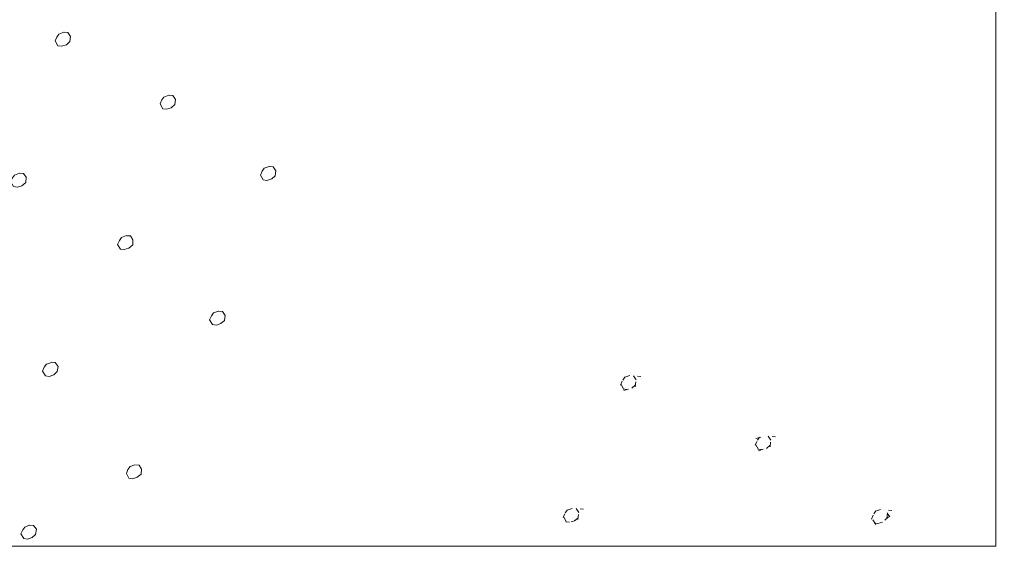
# Paper-space layout '113851LD001' of a CAD drawing. Header units: feet. Extents: x 0 to 34, y 0 to 22.
# Tile 40 of 74: x 13.837 to 14.485, y 3.072 to 3.419. Entities that reach past the tile are written whole.
import ezdxf

# ---------------------------------------------------------------- set-up
doc = ezdxf.new("R2010")
doc.units = ezdxf.units.FT
doc.header["$MEASUREMENT"] = 0
doc.layers.add('LT_P_Text', color=7, linetype='Continuous')

psp = doc.layouts.new('113851LD001')

# ---------------------------------------------------------------- hatches: boundary and pattern name
at = {"layer": 'LT_P_Text', "linetype": 'Continuous', "lineweight": 13}
h = psp.add_hatch(dxfattribs=at)
h.set_pattern_fill('A-3', scale=0.08556326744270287, style=0, pattern_type=2)
h.set_pattern_definition([(358.605443, (13.96566926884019, 3.224394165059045), (-1.804838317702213, 0.1084828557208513), [0.002349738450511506, -10.12937935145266]), (303.439723, (13.96801832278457, 3.224336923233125), (0.7003015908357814, -0.4043192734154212), [0.003212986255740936, -1.804882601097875]), (263.202912, (13.96978888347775, 3.221655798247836), (-0.6205723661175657, -4.30941732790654), [0.00328571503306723, -6.1540389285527]), (221.56147, (13.96939999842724, 3.218393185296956), (-1.508771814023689, -0.9959921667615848), [0.00318842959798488, -2.55347203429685]), (199.392808, (13.96701423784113, 3.216277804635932), (-5.92691862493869, -2.179337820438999), [0.003147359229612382, -7.451237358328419]), (171.797294, (13.96404544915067, 3.215232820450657), (-1.804838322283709, 0.1084828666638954), [0.002565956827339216, -4.351961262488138]), (121.394557, (13.96150576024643, 3.215598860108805), (0.9963680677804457, -1.50879440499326), [0.003624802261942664, -10.12810437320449]), (66.341502, (13.9596175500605, 3.218692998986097), (-2.533579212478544, -6.005565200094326), [0.002887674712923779, -7.318139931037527]), (54.804495, (13.96077633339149, 3.221338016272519), (-0.4042351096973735, -0.7001557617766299), [0.002393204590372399, -8.927467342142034]), (19.392808, (13.96215569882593, 3.223293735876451), (-1.10453669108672, -0.2958364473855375), [0.003576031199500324, -7.450808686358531]), (354.4394590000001, (13.99911800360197, 3.319569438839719), (-7.919654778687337, 0.8382508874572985), [0.002278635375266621, -9.768190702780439]), (306.04194, (14.00138585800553, 3.319348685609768), (3.689405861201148, -4.930702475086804), [0.003124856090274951, -7.960768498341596]), (261.805525, (14.00322444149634, 3.316821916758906), (-0.5124037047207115, -2.504786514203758), [0.003422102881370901, -4.350448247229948]), (221.56147, (14.00273673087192, 3.313434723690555), (-1.508771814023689, -0.9959921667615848), [0.003015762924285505, -2.553644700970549]), (197.72037, (14.00048017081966, 3.311433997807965), (-10.34506538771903, -3.362683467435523), [0.00326346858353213, -12.01664320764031]), (171.797294, (13.99737148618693, 3.31044069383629), (-1.804838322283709, 0.1084828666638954), [0.002439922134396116, -4.352087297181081]), (121.394557, (13.99495654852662, 3.31078885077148), (0.9963680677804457, -1.50879440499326), [0.003613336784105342, -10.12811575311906]), (66.341502, (13.99307424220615, 3.313873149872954), (-2.533579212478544, -6.005565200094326), [0.002880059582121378, -7.318147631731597]), (54.804495, (13.9942299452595, 3.316511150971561), (-0.4042351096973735, -0.7001557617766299), [0.002392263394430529, -8.927468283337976]), (17.72037, (13.99560879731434, 3.318466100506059), (-10.34506538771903, -3.362683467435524), [0.003453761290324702, -12.01645291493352]), (353.194269, (13.86381911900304, 3.407975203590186), (-4.309978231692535, 0.6212851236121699), [0.002424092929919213, -6.155785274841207]), (306.04194, (13.86622609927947, 3.407687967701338), (3.689405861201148, -4.930702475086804), [0.003134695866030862, -7.960758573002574]), (261.805525, (13.86807050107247, 3.405153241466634), (-0.5124037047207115, -2.504786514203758), [0.003428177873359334, -4.35044217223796]), (223.297471, (13.8675818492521, 3.401760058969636), (-4.2302488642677, -4.092451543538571), [0.003171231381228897, -8.437650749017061]), (194.994032, (13.8652738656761, 3.399585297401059), (0.7003015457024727, -0.4043192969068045), [0.003285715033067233, -1.140182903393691]), (174.439459, (13.86210006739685, 3.398735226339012), (-1.804838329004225, 0.1084829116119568), [0.002397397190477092, -9.76807194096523]), (119.041509, (13.85971396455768, 3.398967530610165), (0.9963680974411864, -1.508794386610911), [0.003699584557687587, -4.711173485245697]), (67.126485, (13.85791807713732, 3.402201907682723), (-2.129344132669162, -5.30540942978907), [0.002717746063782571, -6.515398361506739]), (54.804495, (13.85897444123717, 3.404705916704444), (-0.4042351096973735, -0.7001557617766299), [0.002395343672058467, -8.927465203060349]), (21.334369, (13.86035500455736, 3.40666334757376), (-1.104536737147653, -0.2958364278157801), [0.003480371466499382, -5.17367563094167]), (356.560277, (13.90505197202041, 3.274092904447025), (-1.104536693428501, -0.2958364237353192), [0.002491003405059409, -1.805604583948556]), (301.394557, (13.90753852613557, 3.273943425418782), (0.9963680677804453, -1.50879440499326), [0.003061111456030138, -10.12866806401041]), (266.569826, (13.9091331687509, 3.271330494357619), (0.2960665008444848, -1.104475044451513), [0.003323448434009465, -1.80454616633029]), (219.440031, (13.90893431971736, 3.268012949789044), (-3.421778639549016, -2.692140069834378), [0.003251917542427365, -6.904498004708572]), (198.8081600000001, (13.90642286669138, 3.265947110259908), (-7.031455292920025, -2.475174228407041), [0.003162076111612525, -8.591770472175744]), (171.797294, (13.9034296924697, 3.264927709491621), (-1.804838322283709, 0.1084828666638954), [0.002567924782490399, -4.351959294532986]), (121.394557, (13.90088803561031, 3.265294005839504), (0.9963680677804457, -1.50879440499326), [0.003627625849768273, -10.12810154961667]), (66.341502, (13.89899828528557, 3.268390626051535), (-2.533579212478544, -6.005565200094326), [0.002889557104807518, -7.318138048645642]), (54.804495, (13.90015783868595, 3.271037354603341), (-0.4042351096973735, -0.7001557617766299), [0.002393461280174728, -8.927467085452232]), (19.392808, (13.90153737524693, 3.27299315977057), (-1.10453669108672, -0.2958364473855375), [0.003576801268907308, -7.450807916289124]), (353.194269, (13.91069803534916, 3.123451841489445), (-4.309978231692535, 0.6212851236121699), [0.002424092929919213, -6.155785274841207]), (301.394557, (13.91310501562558, 3.123164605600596), (0.9963680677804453, -1.50879440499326), [0.003061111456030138, -10.12866806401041]), (266.569826, (13.91469957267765, 3.120551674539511), (0.2960665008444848, -1.104475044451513), [0.003323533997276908, -1.80454616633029]), (219.440031, (13.91450072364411, 3.117234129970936), (-3.421778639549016, -2.692140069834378), [0.003251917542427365, -6.904497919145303]), (198.8081600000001, (13.9119893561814, 3.115168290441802), (-7.031455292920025, -2.475174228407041), [0.003162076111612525, -8.591770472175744]), (171.797294, (13.90899609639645, 3.114148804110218), (-1.804838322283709, 0.1084828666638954), [0.002567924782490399, -4.351959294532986]), (117.999981, (13.90645452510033, 3.114515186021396), (2.28880266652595, -4.12206376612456), [0.00357115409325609, -7.624664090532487]), (69.464258, (13.90477791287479, 3.117668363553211), (-1.320873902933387, -3.905097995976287), [0.002757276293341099, -4.915002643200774]), (52.873515, (13.90574512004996, 3.120250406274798), (-3.529947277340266, -4.496770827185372), [0.002403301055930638, -6.515712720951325]), (18.80816, (13.90719575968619, 3.122166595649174), (-7.031455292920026, -2.475174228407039), [0.003385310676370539, -8.591547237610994]), (353.194269, (13.93292223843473, 3.366608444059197), (-4.309978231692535, 0.6212851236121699), [0.002424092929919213, -6.155785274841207]), (306.04194, (13.93532921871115, 3.366321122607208), (3.689405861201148, -4.930702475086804), [0.003134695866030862, -7.960758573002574]), (261.805525, (13.93717353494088, 3.363786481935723), (-0.5124037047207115, -2.504786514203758), [0.003428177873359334, -4.35044217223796]), (223.297471, (13.93668496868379, 3.360393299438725), (-4.2302488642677, -4.092451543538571), [0.003171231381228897, -8.437650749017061]), (194.994032, (13.93437689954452, 3.358218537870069), (0.7003015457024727, -0.4043192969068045), [0.00317260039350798, -1.14029601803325]), (176.560277, (13.93131227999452, 3.357397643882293), (0.7003015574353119, -0.4043193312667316), [0.002503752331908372, -1.805591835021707]), (119.041509, (13.92881306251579, 3.357547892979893), (0.9963680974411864, -1.508794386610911), [0.003743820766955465, -4.711129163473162]), (66.341502, (13.92699561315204, 3.360821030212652), (-2.533579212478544, -6.005565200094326), [0.002898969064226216, -7.31812872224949]), (54.804495, (13.92815893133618, 3.363476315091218), (-0.4042351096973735, -0.7001557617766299), [0.002236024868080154, -8.927624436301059]), (20.704744, (13.92944768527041, 3.365303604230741), (-4.822381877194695, -1.883501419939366), [0.003487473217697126, -11.48799295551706]), (354.4394590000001, (13.85570652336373, 3.190852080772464), (-7.919654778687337, 0.8382508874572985), [0.002278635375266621, -9.768190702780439]), (306.04194, (13.85797446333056, 3.190631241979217), (3.689405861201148, -4.930702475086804), [0.003124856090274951, -7.960768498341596]), (261.805525, (13.85981304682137, 3.188104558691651), (-0.5124037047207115, -2.504786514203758), [0.003422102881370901, -4.350448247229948]), (223.297471, (13.85932525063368, 3.184717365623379), (-4.2302488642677, -4.092451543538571), [0.00316720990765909, -8.437654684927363]), (198.360534, (13.85702009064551, 3.182545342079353), (-1.104536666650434, -0.2958364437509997), [0.003175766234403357, -9.732989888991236]), (171.797294, (13.85400603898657, 3.181545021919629), (-1.804838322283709, 0.1084828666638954), [0.002569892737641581, -4.351957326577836]), (121.394557, (13.85146241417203, 3.181911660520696), (0.9963680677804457, -1.50879440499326), [0.003630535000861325, -10.12809855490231]), (66.341502, (13.84957120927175, 3.185010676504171), (-2.533579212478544, -6.005565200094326), [0.0028915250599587, -7.31813608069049]), (54.804495, (13.85073153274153, 3.187659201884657), (-0.4042351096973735, -0.7001557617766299), [0.002393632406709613, -8.92746682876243]), (17.72037, (13.85211115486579, 3.189615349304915), (-10.34506538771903, -3.362683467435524), [0.003458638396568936, -12.01644803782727]), (354.4394590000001, (13.83472409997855, 3.315247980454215), (-7.919654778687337, 0.8382508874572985), [0.002278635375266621, -9.768190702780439]), (306.04194, (13.83699203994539, 3.315027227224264), (3.689405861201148, -4.930702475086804), [0.003124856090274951, -7.960768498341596]), (264.448451, (13.8388306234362, 3.312500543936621), (-0.1081686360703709, -1.804630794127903), [0.003484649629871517, -9.765646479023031]), (219.440031, (13.83849350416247, 3.309032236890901), (-3.421778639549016, -2.692140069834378), [0.003227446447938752, -6.904522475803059]), (197.72037, (13.83600096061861, 3.306981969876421), (-10.34506538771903, -3.362683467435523), [0.003035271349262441, -12.01687140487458]), (171.797294, (13.83310977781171, 3.30605814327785), (-1.804838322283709, 0.1084828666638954), [0.002579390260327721, -4.351947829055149]), (120.950463, (13.83055682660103, 3.306426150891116), (0.9963681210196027, -1.508794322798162), [0.003645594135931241, -8.321389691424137]), (66.341502, (13.82868187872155, 3.309552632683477), (-2.533579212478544, -6.005565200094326), [0.002878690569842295, -7.318149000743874]), (54.804495, (13.8298370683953, 3.312189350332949), (-0.4042351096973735, -0.7001557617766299), [0.002233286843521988, -8.927627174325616]), (19.392808, (13.83112419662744, 3.314014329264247), (-1.10453669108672, -0.2958364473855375), [0.003580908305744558, -7.450803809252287]), (356.560277, (13.71039040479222, 3.405776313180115), (-1.104536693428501, -0.2958364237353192), [0.002491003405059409, -1.805604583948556]), (303.439723, (13.71287695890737, 3.405626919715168), (0.7003015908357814, -0.4043192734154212), [0.003202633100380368, -1.804893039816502]), (263.202912, (13.71464178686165, 3.402954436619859), (-0.6205723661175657, -4.30941732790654), [0.003281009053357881, -6.154043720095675]), (221.56147, (13.71425350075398, 3.399696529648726), (-1.508771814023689, -0.9959921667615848), [0.003184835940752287, -2.553475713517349]), (197.72037, (13.71187047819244, 3.39758363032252), (-10.34506538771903, -3.362683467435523), [0.003250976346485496, -12.01665561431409]), (173.194269, (13.70877368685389, 3.396594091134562), (-1.804838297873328, 0.1084829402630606), [0.002428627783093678, -6.155780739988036]), (120.950463, (13.70636217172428, 3.396881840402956), (0.9963681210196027, -1.508794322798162), [0.003640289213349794, -8.321395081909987]), (66.341502, (13.70449004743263, 3.400003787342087), (-2.533579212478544, -6.005565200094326), [0.002874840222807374, -7.31815285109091]), (54.804495, (13.7056436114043, 3.40263699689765), (-0.4042351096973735, -0.7001557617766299), [0.002391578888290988, -8.927468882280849]), (19.392808, (13.70702212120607, 3.404591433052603), (-1.10453669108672, -0.2958364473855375), [0.003346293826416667, -7.451038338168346]), (353.194269, (13.77744325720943, 3.369452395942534), (-4.309978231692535, 0.6212851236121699), [0.002424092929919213, -6.155785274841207]), (306.04194, (13.77985023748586, 3.36916507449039), (3.689405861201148, -4.930702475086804), [0.003134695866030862, -7.960758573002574]), (261.805525, (13.7816945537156, 3.366630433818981), (-0.5124037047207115, -2.504786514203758), [0.003428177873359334, -4.35044217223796]), (223.297471, (13.78120598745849, 3.363237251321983), (-4.2302488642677, -4.092451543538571), [0.003171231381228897, -8.437650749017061]), (194.994032, (13.77889791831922, 3.361062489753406), (0.7003015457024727, -0.4043192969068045), [0.003285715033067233, -1.140182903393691]), (174.439459, (13.77572412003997, 3.36021241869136), (-1.804838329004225, 0.1084829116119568), [0.002397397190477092, -9.76807194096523]), (119.041509, (13.7733380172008, 3.360444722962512), (0.9963680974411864, -1.508794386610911), [0.003699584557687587, -4.711173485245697]), (67.126485, (13.77154212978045, 3.36367910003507), (-2.129344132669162, -5.30540942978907), [0.002717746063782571, -6.515398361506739]), (54.804495, (13.7725984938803, 3.366183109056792), (-0.4042351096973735, -0.7001557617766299), [0.002395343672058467, -8.927465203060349]), (21.334369, (13.77397905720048, 3.368140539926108), (-1.104536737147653, -0.2958364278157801), [0.003480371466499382, -5.17367563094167]), (356.560277, (13.47457829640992, 3.233193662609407), (-1.104536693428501, -0.2958364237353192), [0.002491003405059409, -1.805604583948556]), (301.394557, (13.47706485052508, 3.23304426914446), (0.9963680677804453, -1.50879440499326), [0.003061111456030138, -10.12866806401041]), (266.569826, (13.47865949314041, 3.230431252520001), (0.2960665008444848, -1.104475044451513), [0.003323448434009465, -1.80454616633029]), (221.56147, (13.47846064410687, 3.227113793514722), (-1.508771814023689, -0.9959921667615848), [0.003199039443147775, -2.553461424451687]), (197.72037, (13.47606692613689, 3.224991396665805), (-10.34506538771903, -3.362683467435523), [0.003256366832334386, -12.0166503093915]), (171.797294, (13.47296508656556, 3.224000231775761), (-1.804838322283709, 0.1084828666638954), [0.002581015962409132, -4.351946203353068]), (120.26026, (13.47041050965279, 3.22436849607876), (0.9963680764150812, -1.508794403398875), [0.003509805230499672, -6.515609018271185]), (65.711775, (13.46864174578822, 3.227400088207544), (-0.4042351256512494, -0.700155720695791), [0.002908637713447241, -8.122133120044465]), (54.804495, (13.46983817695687, 3.23005135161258), (-0.4042351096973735, -0.7001557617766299), [0.002390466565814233, -8.927470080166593]), (19.392808, (13.47121591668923, 3.232004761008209), (-1.10453669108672, -0.2958364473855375), [0.003342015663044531, -7.451042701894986]), (356.560277, (13.55932049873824, 3.286074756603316), (-1.104536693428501, -0.2958364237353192), [0.002491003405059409, -1.805604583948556]), (301.394557, (13.5618070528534, 3.285925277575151), (0.9963680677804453, -1.50879440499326), [0.003061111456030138, -10.12866806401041]), (264.448451, (13.56340169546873, 3.283312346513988), (-0.1081686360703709, -1.804630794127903), [0.003467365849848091, -9.765663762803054]), (219.440031, (13.56306620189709, 3.279861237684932), (-3.421778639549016, -2.692140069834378), [0.003061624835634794, -6.904688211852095]), (198.8081600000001, (13.56070174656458, 3.27791629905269), (-7.031455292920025, -2.475174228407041), [0.003167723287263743, -8.591764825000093]), (171.797294, (13.55770318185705, 3.276895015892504), (-1.804838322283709, 0.1084828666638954), [0.002574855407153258, -4.351952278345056]), (120.950463, (13.555154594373, 3.277262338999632), (0.9963681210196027, -1.508794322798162), [0.003638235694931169, -8.321397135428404]), (66.341502, (13.55328349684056, 3.280382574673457), (-2.533579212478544, -6.005565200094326), [0.002873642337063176, -7.318153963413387]), (54.804495, (13.55443663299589, 3.283014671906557), (-0.4042351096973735, -0.7001557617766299), [0.002391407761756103, -8.927469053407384]), (17.72037, (13.55581497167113, 3.284968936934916), (-10.34506538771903, -3.362683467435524), [0.003450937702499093, -12.01645573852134]), (353.194269, (13.71543495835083, 3.297381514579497), (-4.309978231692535, 0.6212851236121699), [0.002424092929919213, -6.155785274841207]), (306.04194, (13.71784193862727, 3.297094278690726), (3.689405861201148, -4.930702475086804), [0.003134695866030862, -7.960758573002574]), (261.805525, (13.71968634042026, 3.294559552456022), (-0.5124037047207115, -2.504786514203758), [0.003428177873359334, -4.35044217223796]), (223.297471, (13.7191976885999, 3.291166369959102), (-4.2302488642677, -4.092451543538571), [0.003171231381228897, -8.437650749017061]), (194.994032, (13.7168897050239, 3.288991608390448), (0.7003015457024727, -0.4043192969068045), [0.00317260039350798, -1.14029601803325]), (171.797294, (13.7138250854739, 3.288170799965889), (-1.804838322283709, 0.1084828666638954), [0.002438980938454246, -4.352088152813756]), (121.394557, (13.71141100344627, 3.288518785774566), (0.9963680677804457, -1.50879440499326), [0.003615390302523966, -10.12811378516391]), (66.341502, (13.70952767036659, 3.291604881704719), (-2.533579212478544, -6.005565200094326), [0.002881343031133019, -7.318146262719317]), (54.804495, (13.71068388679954, 3.29424408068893), (-0.4042351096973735, -0.7001557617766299), [0.002233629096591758, -8.927626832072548]), (21.334369, (13.71197127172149, 3.296069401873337), (-1.104536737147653, -0.2958364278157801), [0.003480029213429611, -5.173676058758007]), (358.605443, (13.56669485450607, 3.465951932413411), (-1.804838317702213, 0.1084828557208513), [0.002349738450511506, -10.12937935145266]), (303.439723, (13.56904390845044, 3.465894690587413), (0.7003015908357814, -0.4043192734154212), [0.003212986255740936, -1.804882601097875]), (261.805525, (13.57081446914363, 3.463213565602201), (-0.5124037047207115, -2.504786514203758), [0.003433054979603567, -4.350437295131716]), (221.56147, (13.5703252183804, 3.459815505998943), (-1.508771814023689, -0.9959921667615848), [0.003023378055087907, -2.553637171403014]), (198.8081600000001, (13.56806301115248, 3.457809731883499), (-7.031455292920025, -2.475174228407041), [0.003160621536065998, -8.59177192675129]), (171.797294, (13.56507112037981, 3.456790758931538), (-1.804838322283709, 0.1084828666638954), [0.002565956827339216, -4.351961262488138]), (121.394557, (13.56253143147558, 3.457156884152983), (0.9963680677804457, -1.50879440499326), [0.003624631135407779, -10.12810454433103]), (66.341502, (13.56064330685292, 3.460250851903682), (-2.533579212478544, -6.005565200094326), [0.002887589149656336, -7.318140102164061]), (54.804495, (13.56180200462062, 3.462895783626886), (-0.4042351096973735, -0.7001557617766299), [0.002393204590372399, -8.927467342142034]), (17.72037, (13.56318137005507, 3.46485141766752), (-10.34506538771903, -3.362683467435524), [0.003456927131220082, -12.01644974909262]), (354.4394590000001, (13.6248143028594, 3.546883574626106), (-7.919654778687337, 0.8382508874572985), [0.002278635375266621, -9.768190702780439]), (303.439723, (13.62708224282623, 3.546662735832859), (0.7003015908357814, -0.4043192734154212), [0.003192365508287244, -1.804903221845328]), (263.202912, (13.62884142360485, 3.543998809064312), (-0.6205723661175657, -4.30941732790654), [0.003275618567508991, -6.154049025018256]), (221.56147, (13.62845373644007, 3.540746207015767), (-1.508771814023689, -0.9959921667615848), [0.003180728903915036, -2.553479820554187]), (197.72037, (13.62607379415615, 3.538636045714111), (-10.34506538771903, -3.362683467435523), [0.003249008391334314, -12.01665758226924]), (173.194269, (13.62297888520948, 3.537647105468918), (-1.804838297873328, 0.1084829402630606), [0.002426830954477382, -6.155782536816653]), (119.041509, (13.6205691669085, 3.537934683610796), (0.9963680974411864, -1.508794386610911), [0.003716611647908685, -4.711156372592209]), (66.341502, (13.6187649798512, 3.541184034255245), (-2.533579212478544, -6.005565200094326), [0.002727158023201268, -7.318300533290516]), (54.804495, (13.61985933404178, 3.543681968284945), (-0.4042351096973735, -0.7001557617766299), [0.002389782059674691, -8.927470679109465]), (17.72037, (13.62123673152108, 3.545634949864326), (-10.34506538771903, -3.362683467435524), [0.003445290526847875, -12.01646130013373]), (354.4394590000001, (13.70140677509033, 3.498436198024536), (-7.919654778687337, 0.8382508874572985), [0.002278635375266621, -9.768190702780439]), (306.04194, (13.70367471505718, 3.498215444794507), (3.689405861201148, -4.930702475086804), [0.003124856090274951, -7.960768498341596]), (261.805525, (13.70551329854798, 3.495688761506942), (-0.5124037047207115, -2.504786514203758), [0.003422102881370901, -4.350448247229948]), (223.297471, (13.70502550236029, 3.49230156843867), (-4.2302488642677, -4.092451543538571), [0.00316720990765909, -8.437654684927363]), (198.360534, (13.70272042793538, 3.490129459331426), (-1.104536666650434, -0.2958364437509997), [0.003175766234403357, -9.732989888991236]), (171.797294, (13.69970629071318, 3.489129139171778), (-1.804838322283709, 0.1084828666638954), [0.002569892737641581, -4.351957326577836]), (121.394557, (13.69716275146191, 3.48949577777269), (0.9963680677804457, -1.50879440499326), [0.003630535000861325, -10.12809855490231]), (66.341502, (13.69527146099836, 3.492594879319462), (-2.533579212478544, -6.005565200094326), [0.0028915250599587, -7.31813608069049]), (54.804495, (13.69643178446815, 3.495243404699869), (-0.4042351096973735, -0.7001557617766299), [0.002393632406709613, -8.92746682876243]), (19.392808, (13.69781140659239, 3.497199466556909), (-1.10453669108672, -0.2958364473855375), [0.003577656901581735, -7.45080706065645]), (358.605443, (13.55182857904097, 3.367949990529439), (-1.804838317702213, 0.1084828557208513), [0.002349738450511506, -10.12937935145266]), (303.439723, (13.55417763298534, 3.367892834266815), (0.7003015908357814, -0.4043192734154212), [0.003212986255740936, -1.804882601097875]), (263.202912, (13.55594819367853, 3.365211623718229), (-0.6205723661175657, -4.30941732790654), [0.00328571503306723, -6.1540389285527]), (221.56147, (13.55555930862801, 3.361949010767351), (-1.508771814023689, -0.9959921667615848), [0.00318842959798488, -2.55347203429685]), (199.392808, (13.55317363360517, 3.359833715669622), (-5.92691862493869, -2.179337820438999), [0.003147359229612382, -7.451237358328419]), (171.797294, (13.5502048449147, 3.358788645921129), (-1.804838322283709, 0.1084828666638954), [0.002565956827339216, -4.351961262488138]), (121.394557, (13.54766515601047, 3.359154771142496), (0.9963680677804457, -1.50879440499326), [0.003624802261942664, -10.12810437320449]), (66.341502, (13.54577686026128, 3.362248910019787), (-2.533579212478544, -6.005565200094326), [0.002887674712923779, -7.318139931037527]), (54.804495, (13.54693564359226, 3.364893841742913), (-0.4042351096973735, -0.7001557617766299), [0.002393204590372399, -8.927467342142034]), (17.72037, (13.54831500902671, 3.366849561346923), (-10.34506538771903, -3.362683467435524), [0.003457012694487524, -12.01644966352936]), (354.4394590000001, (13.36892828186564, 3.272690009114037), (-7.919654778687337, 0.8382508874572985), [0.002278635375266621, -9.768190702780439]), (306.04194, (13.37119613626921, 3.272469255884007), (3.689405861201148, -4.930702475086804), [0.003124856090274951, -7.960768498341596]), (261.805525, (13.37303471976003, 3.269942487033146), (-0.5124037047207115, -2.504786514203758), [0.003422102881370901, -4.350448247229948]), (223.297471, (13.3725470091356, 3.266555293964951), (-4.2302488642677, -4.092451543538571), [0.00316720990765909, -8.437654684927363]), (198.360534, (13.37024184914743, 3.264383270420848), (-1.104536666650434, -0.2958364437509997), [0.003175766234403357, -9.732989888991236]), (171.797294, (13.36722779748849, 3.2633829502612), (-1.804838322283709, 0.1084828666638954), [0.002569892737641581, -4.351957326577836]), (119.041509, (13.36468417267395, 3.263749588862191), (0.9963680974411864, -1.508794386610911), [0.003709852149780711, -4.711163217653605]), (66.341502, (13.36288332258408, 3.266992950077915), (-2.533579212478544, -6.005565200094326), [0.002723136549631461, -7.318304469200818]), (54.804495, (13.3639760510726, 3.269487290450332), (-0.4042351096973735, -0.7001557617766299), [0.002389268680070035, -8.927471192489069]), (19.392808, (13.36535319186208, 3.271439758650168), (-1.10453669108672, -0.2958364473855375), [0.003563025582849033, -7.450821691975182]), (353.194269, (13.48061966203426, 3.40630594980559), (-4.309978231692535, 0.6212851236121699), [0.002424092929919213, -6.155785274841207]), (305.560541, (13.48302664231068, 3.406018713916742), (0.9963681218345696, -1.508794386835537), [0.002989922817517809, -9.767479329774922]), (263.966919, (13.48476554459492, 3.403586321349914), (-0.728740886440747, -6.114048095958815), [0.003516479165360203, -7.959265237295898]), (219.440031, (13.48439591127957, 3.400089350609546), (-3.421778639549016, -2.692140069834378), [0.003232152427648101, -6.904517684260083]), (199.392808, (13.48189977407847, 3.398036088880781), (-5.92691862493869, -2.179337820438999), [0.003155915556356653, -7.451228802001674]), (171.797294, (13.47892294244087, 3.396988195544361), (-1.804838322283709, 0.1084828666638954), [0.002575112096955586, -4.351952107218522]), (119.041509, (13.47637418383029, 3.397355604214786), (0.9963680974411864, -1.508794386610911), [0.003717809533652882, -4.711155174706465]), (66.341502, (13.47456939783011, 3.400605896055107), (-2.533579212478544, -6.005565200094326), [0.00288613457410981, -7.318141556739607]), (54.804495, (13.47572758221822, 3.403249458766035), (-0.4042351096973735, -0.7001557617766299), [0.0022343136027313, -8.927626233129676]), (18.80816, (13.47701530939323, 3.405075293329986), (-7.031455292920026, -2.475174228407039), [0.00358415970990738, -8.591348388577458]), (354.4394590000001, (13.49838447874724, 3.499142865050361), (-7.919654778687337, 0.8382508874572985), [0.002278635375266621, -9.768190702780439]), (303.439723, (13.50065241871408, 3.498922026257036), (0.7003015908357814, -0.4043192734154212), [0.003192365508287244, -1.804903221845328]), (263.202912, (13.5024115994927, 3.496258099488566), (-0.6205723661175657, -4.30941732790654), [0.003275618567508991, -6.154049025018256]), (221.56147, (13.50202391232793, 3.493005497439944), (-1.508771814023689, -0.9959921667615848), [0.003180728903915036, -2.553479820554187]), (199.392808, (13.499643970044, 3.490895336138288), (-5.92691862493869, -2.179337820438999), [0.003143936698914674, -7.451240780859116]), (171.797294, (13.49667834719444, 3.48985137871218), (-1.804838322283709, 0.1084828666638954), [0.002562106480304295, -4.351965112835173]), (119.041509, (13.49414242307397, 3.490216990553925), (0.9963680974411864, -1.508794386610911), [0.00369812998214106, -4.711174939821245]), (67.126485, (13.49234722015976, 3.493450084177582), (-2.129344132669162, -5.30540942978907), [0.00271612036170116, -6.515399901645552]), (54.804495, (13.49340298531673, 3.495952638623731), (-0.4042351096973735, -0.7001557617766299), [0.002395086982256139, -8.927465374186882]), (19.392808, (13.49478346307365, 3.497909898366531), (-1.10453669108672, -0.2958364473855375), [0.003581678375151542, -7.450802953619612]), (354.4394590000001, (13.53614123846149, 3.586501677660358), (-7.919654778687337, 0.8382508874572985), [0.002278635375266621, -9.768190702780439]), (303.439723, (13.53840909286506, 3.586280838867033), (0.7003015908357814, -0.4043192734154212), [0.003192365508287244, -1.804903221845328]), (263.202912, (13.54016827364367, 3.583616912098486), (-0.6205723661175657, -4.30941732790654), [0.003275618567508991, -6.154049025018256]), (221.56147, (13.5397805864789, 3.580364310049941), (-1.508771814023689, -0.9959921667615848), [0.003180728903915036, -2.553479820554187]), (197.72037, (13.53740064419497, 3.578254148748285), (-10.34506538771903, -3.362683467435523), [0.003249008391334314, -12.01665758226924]), (173.194269, (13.5343057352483, 3.577265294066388), (-1.804838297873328, 0.1084829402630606), [0.002426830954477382, -6.155782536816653]), (119.041509, (13.53189610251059, 3.577552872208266), (0.9963680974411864, -1.508794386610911), [0.003716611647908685, -4.711156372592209]), (66.341502, (13.53009182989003, 3.580802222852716), (-2.533579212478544, -6.005565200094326), [0.002727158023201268, -7.318300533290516]), (54.804495, (13.53118618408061, 3.583300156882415), (-0.4042351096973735, -0.7001557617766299), [0.002389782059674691, -8.927470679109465]), (21.334369, (13.53256366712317, 3.585253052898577), (-1.104536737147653, -0.2958364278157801), [0.003463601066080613, -5.173692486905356]), (353.194269, (13.78037431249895, 3.234161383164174), (-4.309978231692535, 0.6212851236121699), [0.002424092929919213, -6.155785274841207]), (306.04194, (13.78278129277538, 3.233874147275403), (3.689405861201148, -4.930702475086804), [0.003134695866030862, -7.960758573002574]), (261.805525, (13.78462560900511, 3.231339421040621), (-0.5124037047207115, -2.504786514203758), [0.003428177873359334, -4.35044217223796]), (223.297471, (13.78413704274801, 3.227946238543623), (-4.2302488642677, -4.092451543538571), [0.003171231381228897, -8.437650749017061]), (194.994032, (13.78182897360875, 3.225771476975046), (0.7003015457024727, -0.4043192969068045), [0.00317260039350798, -1.14029601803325]), (171.797294, (13.77876435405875, 3.224950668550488), (-1.804838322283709, 0.1084828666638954), [0.002438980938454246, -4.352088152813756]), (121.394557, (13.77635035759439, 3.225298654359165), (0.9963680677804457, -1.50879440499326), [0.003615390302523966, -10.12811378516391]), (66.341502, (13.77446693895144, 3.228384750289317), (-2.533579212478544, -6.005565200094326), [0.002881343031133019, -7.318146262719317]), (54.804495, (13.77562324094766, 3.231023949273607), (-0.4042351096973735, -0.7001557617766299), [0.002233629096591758, -8.927626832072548]), (19.392808, (13.7769106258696, 3.232849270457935), (-1.10453669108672, -0.2958364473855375), [0.003582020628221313, -7.450802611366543]), (354.4394590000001, (13.45472316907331, 3.318163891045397), (-7.919654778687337, 0.8382508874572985), [0.002278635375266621, -9.768190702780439]), (306.04194, (13.45699110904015, 3.317943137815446), (3.689405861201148, -4.930702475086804), [0.003124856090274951, -7.960768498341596]), (261.805525, (13.45882969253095, 3.31541645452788), (-0.5124037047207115, -2.504786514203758), [0.003422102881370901, -4.350448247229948]), (223.297471, (13.45834189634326, 3.312029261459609), (-4.2302488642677, -4.092451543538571), [0.00316720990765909, -8.437654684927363]), (197.72037, (13.45603682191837, 3.309857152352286), (-10.34506538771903, -3.362683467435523), [0.003058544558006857, -12.01684813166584]), (170.552122, (13.45312339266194, 3.308926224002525), (-2.505139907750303, 0.5128022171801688), [0.00260120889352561, -6.906232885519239]), (120.950463, (13.4505574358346, 3.309353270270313), (0.9963681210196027, -1.508794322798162), [0.003636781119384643, -8.321398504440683]), (66.341502, (13.4486870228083, 3.31247222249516), (-2.533579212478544, -6.005565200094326), [0.002872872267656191, -7.318154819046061]), (54.804495, (13.44983981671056, 3.315103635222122), (-0.4042351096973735, -0.7001557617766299), [0.002232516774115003, -8.927627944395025]), (19.392808, (13.45112660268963, 3.3169280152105), (-1.10453669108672, -0.2958364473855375), [0.003578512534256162, -7.450806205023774]), (354.4394590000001, (13.40864623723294, 3.193158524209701), (-7.919654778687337, 0.8382508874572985), [0.002278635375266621, -9.768190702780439]), (306.04194, (13.41091417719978, 3.192937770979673), (3.689405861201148, -4.930702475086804), [0.003124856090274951, -7.960768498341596]), (261.805525, (13.41275276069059, 3.190411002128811), (-0.5124037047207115, -2.504786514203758), [0.003422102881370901, -4.350448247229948]), (223.297471, (13.4122649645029, 3.187023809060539), (-4.2302488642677, -4.092451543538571), [0.00316720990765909, -8.437654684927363]), (197.72037, (13.40995980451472, 3.184851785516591), (-10.34506538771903, -3.362683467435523), [0.003058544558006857, -12.01684813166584]), (173.95806, (13.4070463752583, 3.183920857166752), (-6.114816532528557, 0.7297679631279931), [0.002660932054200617, -7.961232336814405]), (119.041509, (13.40440024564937, 3.184200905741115), (0.9963680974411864, -1.508794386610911), [0.003723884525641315, -4.711149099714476]), (66.341502, (13.40259246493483, 3.187456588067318), (-2.533579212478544, -6.005565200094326), [0.00288930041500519, -7.318138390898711]), (54.804495, (13.40375193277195, 3.190103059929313), (-0.4042351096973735, -0.7001557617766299), [0.002234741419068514, -8.927625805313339]), (18.80816, (13.40503991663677, 3.191929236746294), (-7.031455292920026, -2.475174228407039), [0.003585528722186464, -8.591347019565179]), (353.194269, (13.62983447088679, 3.428579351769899), (-4.309978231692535, 0.6212851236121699), [0.002424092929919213, -6.155785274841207]), (305.560541, (13.63224145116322, 3.428292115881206), (0.9963681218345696, -1.508794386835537), [0.002989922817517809, -9.767479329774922]), (263.966919, (13.63398035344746, 3.425859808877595), (-0.728740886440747, -6.114048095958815), [0.003516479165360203, -7.959265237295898]), (219.440031, (13.63361072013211, 3.422362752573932), (-3.421778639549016, -2.692140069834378), [0.003232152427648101, -6.904517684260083]), (197.72037, (13.631114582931, 3.420309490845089), (-10.34506538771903, -3.362683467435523), [0.003037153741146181, -12.0168695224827]), (174.439459, (13.62822151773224, 3.419385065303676), (-1.804838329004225, 0.1084829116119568), [0.002643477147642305, -9.767825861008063]), (117.999981, (13.62559053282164, 3.419641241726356), (2.28880266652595, -4.12206376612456), [0.003572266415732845, -7.624662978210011]), (69.464258, (13.6239134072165, 3.422795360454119), (-1.320873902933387, -3.905097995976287), [0.002915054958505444, -4.914844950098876]), (54.804495, (13.6249359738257, 3.425525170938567), (-0.4042351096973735, -0.7001557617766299), [0.002236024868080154, -8.927624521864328]), (18.80816, (13.62622481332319, 3.427352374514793), (-7.031455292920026, -2.475174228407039), [0.003588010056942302, -8.591344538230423]), (354.4394590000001, (13.31054025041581, 3.252635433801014), (-7.919654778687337, 0.8382508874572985), [0.002278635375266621, -9.768190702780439]), (306.04194, (13.31280819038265, 3.252414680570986), (3.689405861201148, -4.930702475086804), [0.003124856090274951, -7.960768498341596]), (261.805525, (13.31464677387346, 3.24988799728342), (-0.5124037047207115, -2.504786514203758), [0.003422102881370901, -4.350448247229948]), (223.297471, (13.31415897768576, 3.246500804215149), (-4.2302488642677, -4.092451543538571), [0.00316720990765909, -8.437654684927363]), (197.72037, (13.31185390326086, 3.244328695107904), (-10.34506538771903, -3.362683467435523), [0.003058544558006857, -12.01684813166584]), (173.95806, (13.30894047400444, 3.243397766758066), (-6.114816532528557, 0.7297679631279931), [0.002660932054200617, -7.961232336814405]), (119.041509, (13.30629425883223, 3.243677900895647), (0.9963680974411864, -1.508794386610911), [0.003723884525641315, -4.711149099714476]), (66.341502, (13.30448656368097, 3.246933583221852), (-2.533579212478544, -6.005565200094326), [0.002731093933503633, -7.318296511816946]), (54.804495, (13.30558245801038, 3.249435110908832), (-0.4042351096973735, -0.7001557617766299), [0.00239038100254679, -8.92747016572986]), (19.392808, (13.30696019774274, 3.251388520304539), (-1.10453669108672, -0.2958364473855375), [0.003566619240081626, -7.450818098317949]), (354.4394590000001, (13.40136018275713, 3.454271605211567), (-7.919654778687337, 0.8382508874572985), [0.002278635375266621, -9.768190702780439]), (306.04194, (13.40362812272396, 3.45405085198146), (3.689405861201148, -4.930702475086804), [0.003124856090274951, -7.960768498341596]), (261.805525, (13.40546670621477, 3.451524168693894), (-0.5124037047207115, -2.504786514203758), [0.003422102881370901, -4.350448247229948]), (221.56147, (13.40497891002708, 3.448136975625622), (-1.508771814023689, -0.9959921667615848), [0.003015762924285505, -2.553644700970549]), (199.392808, (13.40272234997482, 3.446136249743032), (-5.92691862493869, -2.179337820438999), [0.003157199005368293, -7.451227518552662]), (171.797294, (13.39974432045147, 3.445087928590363), (-1.804838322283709, 0.1084828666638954), [0.002576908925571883, -4.351950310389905]), (120.950463, (13.39719376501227, 3.445455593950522), (0.9963681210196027, -1.508794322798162), [0.003641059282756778, -8.321394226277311]), (66.341502, (13.39532112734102, 3.448578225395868), (-2.533579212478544, -6.005565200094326), [0.002875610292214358, -7.318152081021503]), (54.804495, (13.39647511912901, 3.451212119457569), (-0.4042351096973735, -0.7001557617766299), [0.002232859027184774, -8.927627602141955]), (19.392808, (13.39776207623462, 3.453036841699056), (-1.10453669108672, -0.2958364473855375), [0.003579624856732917, -7.450805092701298]), (353.194269, (13.32773050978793, 3.328861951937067), (-4.309978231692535, 0.6212851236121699), [0.002424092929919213, -6.155785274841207]), (305.560541, (13.33013749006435, 3.328574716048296), (0.9963681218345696, -1.508794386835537), [0.002989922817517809, -9.767479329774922]), (263.966919, (13.33187630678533, 3.32614232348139), (-0.728740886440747, -6.114048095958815), [0.003516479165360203, -7.959265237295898]), (221.56147, (13.33150675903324, 3.322645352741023), (-1.508771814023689, -0.9959921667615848), [0.00318021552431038, -2.553480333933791]), (194.994032, (13.32912715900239, 3.320535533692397), (0.7003015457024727, -0.4043192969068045), [0.003132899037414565, -1.140335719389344]), (176.560277, (13.32610087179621, 3.319724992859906), (0.7003015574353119, -0.4043193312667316), [0.002622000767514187, -1.805473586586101]), (117.534213, (13.3234835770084, 3.319882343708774), (1.292434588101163, -2.613269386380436), [0.003607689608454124, -10.53911719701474]), (66.341502, (13.32181586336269, 3.323081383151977), (-2.533579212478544, -6.005565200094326), [0.002729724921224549, -7.318297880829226]), (54.804495, (13.32291124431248, 3.32558171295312), (-0.4042351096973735, -0.7001557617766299), [0.002390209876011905, -8.927470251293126]), (21.334369, (13.32428889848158, 3.327534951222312), (-1.104536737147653, -0.2958364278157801), [0.00346479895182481, -5.173691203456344]), (356.560277, (13.23339341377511, 3.259620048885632), (-1.104536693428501, -0.2958364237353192), [0.002491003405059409, -1.805604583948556]), (303.439723, (13.23587996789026, 3.259470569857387), (0.7003015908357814, -0.4043192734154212), [0.003202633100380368, -1.804893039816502]), (261.805525, (13.23764479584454, 3.256798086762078), (-0.5124037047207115, -2.504786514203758), [0.003428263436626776, -4.35044217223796]), (221.56147, (13.23715622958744, 3.253404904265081), (-1.508771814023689, -0.9959921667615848), [0.003019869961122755, -2.553640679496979]), (197.72037, (13.23489658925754, 3.25140144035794), (-10.34506538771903, -3.362683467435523), [0.003265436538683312, -12.01664115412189]), (171.797294, (13.2317861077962, 3.250407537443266), (-1.804838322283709, 0.1084828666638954), [0.002441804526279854, -4.352085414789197]), (121.394557, (13.22936928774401, 3.250755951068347), (0.9963680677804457, -1.50879440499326), [0.003616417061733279, -10.1281127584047]), (66.341502, (13.22748544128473, 3.253842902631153), (-2.533579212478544, -6.005565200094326), [0.002882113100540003, -7.318145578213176]), (54.804495, (13.22864191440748, 3.25648278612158), (-0.4042351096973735, -0.7001557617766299), [0.002392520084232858, -8.927468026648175]), (19.392808, (13.23002093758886, 3.258437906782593), (-1.10453669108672, -0.2958364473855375), [0.003349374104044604, -7.451035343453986]), (354.4394590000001, (13.79417361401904, 3.460497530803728), (-7.919654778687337, 0.8382508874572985), [0.002278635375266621, -9.768190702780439]), (306.04194, (13.79644146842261, 3.460276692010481), (3.689405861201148, -4.930702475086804), [0.003124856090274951, -7.960768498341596]), (261.805525, (13.79828005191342, 3.457750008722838), (-0.5124037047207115, -2.504786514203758), [0.003422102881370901, -4.350448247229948]), (223.297471, (13.797792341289, 3.454362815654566), (-4.2302488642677, -4.092451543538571), [0.00316720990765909, -8.437654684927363]), (194.994032, (13.79548718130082, 3.452190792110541), (0.7003015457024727, -0.4043192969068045), [0.003170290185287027, -1.140298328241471]), (176.560277, (13.79242478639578, 3.451370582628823), (0.7003015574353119, -0.4043193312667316), [0.002502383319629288, -1.805593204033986]), (119.041509, (13.78992685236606, 3.451520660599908), (0.9963680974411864, -1.508794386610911), [0.003740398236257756, -4.71113258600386]), (66.341502, (13.78811111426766, 3.454790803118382), (-2.533579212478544, -6.005565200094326), [0.002897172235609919, -7.318130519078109]), (54.804495, (13.78927374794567, 3.457444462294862), (-0.4042351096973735, -0.7001557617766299), [0.002235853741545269, -8.927624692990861]), (20.704744, (13.79056233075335, 3.459271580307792), (-4.822381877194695, -1.883501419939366), [0.003486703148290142, -11.48799372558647]), (354.4394590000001, (13.63656154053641, 3.325645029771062), (-7.919654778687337, 0.8382508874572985), [0.002278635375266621, -9.768190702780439]), (306.04194, (13.63882939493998, 3.325424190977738), (3.689405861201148, -4.930702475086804), [0.003124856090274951, -7.960768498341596]), (261.805525, (13.64066797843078, 3.322897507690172), (-0.5124037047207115, -2.504786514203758), [0.003422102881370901, -4.350448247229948]), (223.297471, (13.64018026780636, 3.319510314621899), (-4.2302488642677, -4.092451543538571), [0.00316720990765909, -8.437654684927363]), (194.994032, (13.63787510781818, 3.317338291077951), (0.7003015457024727, -0.4043192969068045), [0.003170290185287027, -1.140298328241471]), (176.560277, (13.63481271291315, 3.316518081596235), (0.7003015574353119, -0.4043193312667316), [0.002502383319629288, -1.805593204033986]), (119.041509, (13.63231477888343, 3.316668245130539), (0.9963680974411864, -1.508794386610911), [0.003740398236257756, -4.71113258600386]), (66.341502, (13.63049904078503, 3.319938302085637), (-2.533579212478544, -6.005565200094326), [0.002738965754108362, -7.318288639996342]), (54.804495, (13.63159818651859, 3.322447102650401), (-0.4042351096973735, -0.7001557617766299), [0.002391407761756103, -8.927469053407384]), (19.392808, (13.63297652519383, 3.324401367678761), (-1.10453669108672, -0.2958364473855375), [0.003570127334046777, -7.450814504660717]), (354.4394590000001, (13.88527693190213, 2.995341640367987), (-7.919654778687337, 0.8382508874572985), [0.002278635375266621, -9.768190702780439]), (303.439723, (13.88754487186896, 2.995120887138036), (0.7003015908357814, -0.4043192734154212), [0.003192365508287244, -1.804903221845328]), (263.202912, (13.88930405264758, 2.992456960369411), (-0.6205723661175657, -4.30941732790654), [0.003275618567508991, -6.154049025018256]), (221.56147, (13.8889163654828, 2.989204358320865), (-1.508771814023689, -0.9959921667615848), [0.003180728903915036, -2.553479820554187]), (197.72037, (13.88653642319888, 2.987094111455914), (-10.34506538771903, -3.362683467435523), [0.003249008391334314, -12.01665758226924]), (173.194269, (13.88344151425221, 2.986105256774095), (-1.804838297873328, 0.1084829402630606), [0.002426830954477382, -6.155782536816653]), (120.950463, (13.88103179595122, 2.986392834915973), (0.9963681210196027, -1.508794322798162), [0.003637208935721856, -8.321398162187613]), (66.341502, (13.87916121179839, 2.989512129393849), (-2.533579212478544, -6.005565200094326), [0.002872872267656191, -7.318154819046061]), (54.804495, (13.88031400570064, 2.992143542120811), (-0.4042351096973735, -0.7001557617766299), [0.00239132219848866, -8.92746913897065]), (21.334369, (13.88169234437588, 2.994097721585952), (-1.104536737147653, -0.2958364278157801), [0.003468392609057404, -5.173687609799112]), (358.605443, (13.81076398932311, 2.965957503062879), (-1.804838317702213, 0.1084828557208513), [0.002349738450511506, -10.12937935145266]), (303.439723, (13.81311304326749, 2.965900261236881), (0.7003015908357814, -0.4043192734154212), [0.003212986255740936, -1.804882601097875]), (261.805525, (13.81488360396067, 2.963219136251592), (-0.5124037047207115, -2.504786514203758), [0.003433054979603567, -4.350437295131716]), (221.56147, (13.81439426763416, 2.95982107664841), (-1.508771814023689, -0.9959921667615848), [0.003023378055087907, -2.553637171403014]), (197.72037, (13.81213206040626, 2.957815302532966), (-10.34506538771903, -3.362683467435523), [0.00326723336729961, -12.01663944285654]), (171.797294, (13.80901995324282, 2.956820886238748), (-1.804838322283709, 0.1084828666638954), [0.002443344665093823, -4.352083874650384]), (121.394557, (13.80660150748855, 2.957169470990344), (0.9963680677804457, -1.50879440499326), [0.003619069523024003, -10.12811002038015]), (66.341502, (13.80471629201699, 2.960258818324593), (-2.533579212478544, -6.005565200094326), [0.0028839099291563, -7.318143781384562]), (54.804495, (13.80587353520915, 2.962900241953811), (-0.4042351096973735, -0.7001557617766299), [0.002392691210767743, -8.92746776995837]), (19.392808, (13.80725255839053, 2.964855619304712), (-1.10453669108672, -0.2958364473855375), [0.003350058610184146, -7.451034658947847]), (353.194269, (13.84129330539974, 3.083767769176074), (-4.309978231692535, 0.6212851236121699), [0.002424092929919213, -6.155785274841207]), (306.04194, (13.84370028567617, 3.083480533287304), (3.689405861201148, -4.930702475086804), [0.003134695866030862, -7.960758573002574]), (261.805525, (13.84554468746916, 3.080945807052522), (-0.5124037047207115, -2.504786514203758), [0.003428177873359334, -4.35044217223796]), (221.56147, (13.8450560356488, 3.077552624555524), (-1.508771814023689, -0.9959921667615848), [0.003019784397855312, -2.553640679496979]), (197.72037, (13.84279648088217, 3.075549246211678), (-10.34506538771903, -3.362683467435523), [0.003265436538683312, -12.01664123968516]), (171.797294, (13.83968591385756, 3.074555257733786), (-1.804838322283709, 0.1084828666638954), [0.002441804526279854, -4.352085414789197]), (121.394557, (13.83726917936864, 3.07490367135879), (0.9963680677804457, -1.50879440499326), [0.003616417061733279, -10.1281127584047]), (66.341502, (13.83538524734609, 3.077990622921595), (-2.533579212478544, -6.005565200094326), [0.002882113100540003, -7.318145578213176]), (54.804495, (13.83654180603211, 3.080630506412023), (-0.4042351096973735, -0.7001557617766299), [0.002233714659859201, -8.92762674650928]), (21.334369, (13.83782927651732, 3.082455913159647), (-1.104536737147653, -0.2958364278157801), [0.003480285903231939, -5.173675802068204]), (354.4394590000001, (13.73285486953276, 2.975838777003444), (-7.919654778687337, 0.8382508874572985), [0.002278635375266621, -9.768190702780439]), (306.04194, (13.7351228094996, 2.975617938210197), (3.689405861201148, -4.930702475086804), [0.003124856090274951, -7.960768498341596]), (261.805525, (13.73696139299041, 2.973091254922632), (-0.5124037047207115, -2.504786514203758), [0.003422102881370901, -4.350448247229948]), (223.297471, (13.73647359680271, 2.969704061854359), (-4.2302488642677, -4.092451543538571), [0.00316720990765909, -8.437654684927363]), (194.994032, (13.73416852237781, 2.967532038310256), (0.7003015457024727, -0.4043192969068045), [0.003170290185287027, -1.140298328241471]), (176.560277, (13.73110612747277, 2.966711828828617), (0.7003015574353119, -0.4043193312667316), [0.002502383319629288, -1.805593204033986]), (119.041509, (13.72860819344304, 2.966861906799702), (0.9963680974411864, -1.508794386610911), [0.003740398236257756, -4.71113258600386]), (66.341502, (13.72679245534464, 2.970132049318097), (-2.533579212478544, -6.005565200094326), [0.002897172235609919, -7.318130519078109]), (54.804495, (13.72795500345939, 2.972785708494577), (-0.4042351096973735, -0.7001557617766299), [0.002235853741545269, -8.927624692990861]), (18.80816, (13.72924367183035, 2.974612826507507), (-7.031455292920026, -2.475174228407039), [0.003589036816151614, -8.591343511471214]), (353.194269, (13.47770871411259, 3.151403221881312), (-4.309978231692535, 0.6212851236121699), [0.002424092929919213, -6.155785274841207]), (306.04194, (13.48011569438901, 3.151115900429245), (3.689405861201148, -4.930702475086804), [0.003134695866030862, -7.960758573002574]), (261.805525, (13.48196009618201, 3.148581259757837), (-0.5124037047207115, -2.504786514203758), [0.003428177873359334, -4.35044217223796]), (220.01306, (13.48147144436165, 3.145188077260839), (-1.913006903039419, -1.696147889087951), [0.003222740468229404, -9.459908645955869]), (197.72037, (13.47900320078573, 3.143115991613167), (-10.34506538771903, -3.362683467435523), [0.003045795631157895, -12.01686088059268]), (173.95806, (13.47610192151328, 3.142188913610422), (-6.114816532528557, 0.7297679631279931), [0.002651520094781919, -7.961241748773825]), (117.999981, (13.4734651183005, 3.142468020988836), (2.28880266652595, -4.12206376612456), [0.003569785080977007, -7.624665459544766]), (66.341502, (13.4717891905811, 3.145619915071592), (-2.533579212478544, -6.005565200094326), [0.00273417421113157, -7.318293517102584]), (54.804495, (13.47288636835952, 3.148124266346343), (-0.4042351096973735, -0.7001557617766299), [0.002390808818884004, -8.927469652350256]), (21.334369, (13.47426436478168, 3.150078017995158), (-1.104536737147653, -0.2958364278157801), [0.003466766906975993, -5.173689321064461]), (358.605443, (13.76376768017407, 3.148741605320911), (-1.804838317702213, 0.1084828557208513), [0.002349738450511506, -10.12937935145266]), (303.439723, (13.76611673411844, 3.148684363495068), (0.7003015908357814, -0.4043192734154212), [0.003212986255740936, -1.804882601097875]), (261.805525, (13.76788729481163, 3.146003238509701), (-0.5124037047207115, -2.504786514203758), [0.003433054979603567, -4.350437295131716]), (221.56147, (13.7673980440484, 3.142605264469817), (-1.508771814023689, -0.9959921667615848), [0.003023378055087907, -2.553637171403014]), (198.8081600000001, (13.76513583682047, 3.140599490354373), (-7.031455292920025, -2.475174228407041), [0.003160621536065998, -8.59177192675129]), (171.797294, (13.7621439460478, 3.139580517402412), (-1.804838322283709, 0.1084828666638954), [0.002565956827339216, -4.351961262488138]), (121.394557, (13.75960425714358, 3.139946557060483), (0.9963680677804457, -1.50879440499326), [0.003624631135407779, -10.12810454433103]), (66.341502, (13.75771613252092, 3.143040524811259), (-2.533579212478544, -6.005565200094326), [0.002887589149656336, -7.318140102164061]), (54.804495, (13.75887483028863, 3.145685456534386), (-0.4042351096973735, -0.7001557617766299), [0.002393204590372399, -8.927467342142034]), (17.72037, (13.76025419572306, 3.147641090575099), (-10.34506538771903, -3.362683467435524), [0.003456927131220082, -12.01644974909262]), (356.560277, (13.70922503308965, 3.210553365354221), (-1.104536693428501, -0.2958364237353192), [0.002491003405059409, -1.805604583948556]), (301.394557, (13.71171158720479, 3.210403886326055), (0.9963680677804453, -1.50879440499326), [0.003061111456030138, -10.12866806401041]), (261.805525, (13.71330622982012, 3.207790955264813), (-0.5124037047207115, -2.504786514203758), [0.003403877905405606, -4.350466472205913]), (223.297471, (13.71282108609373, 3.204421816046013), (-4.2302488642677, -4.092451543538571), [0.00315266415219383, -8.437669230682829]), (197.72037, (13.71052653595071, 3.202259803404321), (-10.34506538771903, -3.362683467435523), [0.003050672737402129, -12.01685600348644]), (170.552122, (13.70762063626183, 3.201331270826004), (-2.505139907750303, 0.5128022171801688), [0.002594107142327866, -6.906239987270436]), (121.394557, (13.70506169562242, 3.201757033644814), (0.9963680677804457, -1.50879440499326), [0.003625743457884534, -10.12810343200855]), (66.341502, (13.70317288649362, 3.204852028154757), (-2.533579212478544, -6.005565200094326), [0.002888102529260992, -7.318139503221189]), (54.804495, (13.70433184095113, 3.207497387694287), (-0.4042351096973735, -0.7001557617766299), [0.002393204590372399, -8.927467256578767]), (17.72037, (13.70571129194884, 3.209453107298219), (-10.34506538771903, -3.362683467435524), [0.003457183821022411, -12.01644949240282]), (353.194269, (13.62682332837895, 3.231114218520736), (-4.309978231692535, 0.6212851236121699), [0.002424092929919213, -6.155785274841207]), (305.560541, (13.62923030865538, 3.230826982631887), (0.9963681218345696, -1.508794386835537), [0.002989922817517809, -9.767479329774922]), (263.966919, (13.63096912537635, 3.228394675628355), (-0.728740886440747, -6.114048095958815), [0.003516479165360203, -7.959265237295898]), (219.440031, (13.63059957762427, 3.224897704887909), (-3.421778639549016, -2.692140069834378), [0.003232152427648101, -6.904517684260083]), (199.392808, (13.6281033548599, 3.222844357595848), (-5.92691862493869, -2.179337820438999), [0.003155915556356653, -7.451228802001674]), (171.797294, (13.62512652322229, 3.221796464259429), (-1.804838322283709, 0.1084828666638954), [0.002575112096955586, -4.351952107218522]), (119.041509, (13.62257785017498, 3.222163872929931), (0.9963680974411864, -1.508794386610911), [0.003717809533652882, -4.711155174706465]), (66.341502, (13.62077306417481, 3.22541425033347), (-2.533579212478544, -6.005565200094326), [0.00288613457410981, -7.318141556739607]), (54.804495, (13.62193116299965, 3.228057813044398), (-0.4042351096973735, -0.7001557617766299), [0.0022343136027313, -8.927626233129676]), (18.80816, (13.62321897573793, 3.229883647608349), (-7.031455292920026, -2.475174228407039), [0.00358415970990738, -8.591348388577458]), (353.194269, (13.7699422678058, 3.059173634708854), (-4.309978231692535, 0.6212851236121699), [0.002424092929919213, -6.155785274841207]), (306.04194, (13.77234924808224, 3.058886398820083), (3.689405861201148, -4.930702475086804), [0.003134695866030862, -7.960758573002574]), (261.805525, (13.77419364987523, 3.056351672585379), (-0.5124037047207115, -2.504786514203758), [0.003428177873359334, -4.35044217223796]), (223.297471, (13.77370499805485, 3.052958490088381), (-4.2302488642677, -4.092451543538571), [0.003171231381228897, -8.437650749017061]), (194.994032, (13.77139701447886, 3.050783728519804), (0.7003015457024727, -0.4043192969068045), [0.003285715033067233, -1.140182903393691]), (173.194269, (13.76822313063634, 3.049933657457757), (-1.804838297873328, 0.1084829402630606), [0.002542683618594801, -6.155666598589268]), (117.534213, (13.76569832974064, 3.050235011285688), (1.292434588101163, -2.613269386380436), [0.003572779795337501, -10.53915219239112]), (67.126485, (13.76404678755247, 3.053403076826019), (-2.129344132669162, -5.30540942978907), [0.002713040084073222, -6.51540298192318]), (54.804495, (13.76510126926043, 3.055902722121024), (-0.4042351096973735, -0.7001557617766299), [0.002394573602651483, -8.927465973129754]), (19.392808, (13.76648140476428, 3.057859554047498), (-1.10453669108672, -0.2958364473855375), [0.003355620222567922, -7.451029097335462])])
h.paths.add_polyline_path([(13.22995291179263, 4.061455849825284), (13.22995291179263, 3.072227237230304), (14.47961045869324, 3.072227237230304), (14.47961045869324, 4.061455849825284)])

# ---------------------------------------------------------------- linework, layer by layer
at = {"layer": 'LT_P_Text', "color": 6, "linetype": 'Continuous', "lineweight": 13}
for p, q in [((14.47961045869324, 4.325983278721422), (14.47961045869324, 3.072227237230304)), ((14.47961045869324, 3.072227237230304), (13.22995291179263, 3.072227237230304))]:
    psp.add_line(p, q, dxfattribs=at)
at = {"layer": 'LT_P_Text', "color": 9, "linetype": 'Continuous', "lineweight": 0, "flags": 128}
psp.add_lwpolyline([(13.22995291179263, 4.061455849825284), (13.22995291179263, 3.072227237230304), (14.47961045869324, 3.072227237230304), (14.47961045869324, 4.061455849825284), (13.22995291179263, 4.061455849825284)], close=True, dxfattribs=at)
at = {"layer": 'LT_P_Text', "color": 6, "linetype": 'Continuous', "lineweight": 13}
psp.add_arc((15.01437981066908, 3.606996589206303), 0.5347693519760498, 180, 270, dxfattribs=at)

doc.saveas('drawing.dxf')
